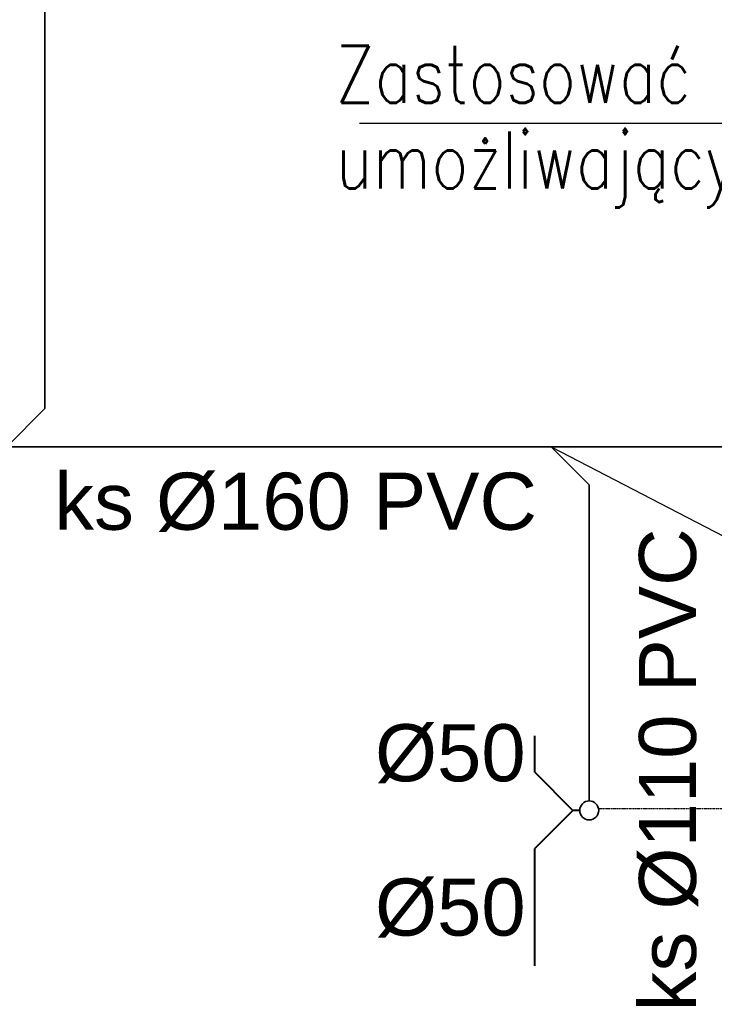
# Model space of a CAD drawing. Header units: millimetres. Extents: x 293871 to 335272, y 34548 to 100072.
# Tile 8 of 19: x 310738 to 312564, y 46711 to 49298. Entities that reach past the tile are written whole.
import ezdxf
from ezdxf import colors
from ezdxf.entities.mleader import LeaderData, LeaderLine
from ezdxf.math import Vec2, Vec3

# ---------------------------------------------------------------- set-up
doc = ezdxf.new("R2010")
doc.units = ezdxf.units.MM
doc.linetypes.add('DIVIDE', pattern=[1.25, 0.5, -0.25, 0, -0.25, 0, -0.25])
for name, color, linetype, lineweight in [('__B_OPIS', 10, 'Continuous', 25), ('IS - KS - odporowadzenie skroplin', 230, 'DIVIDE', 30), ('IS - KS - opis', 7, 'Continuous', 15), ('w_ks', 34, 'Continuous', 35), ('w_ks_proj.', 30, 'Continuous', 40)]:
    doc.layers.add(name, color=color, linetype=linetype, lineweight=lineweight)
doc.layers.add('Linie_odn', color=11, linetype='Continuous')
doc.styles.add('ARAL', font='arial.ttf', dxfattribs={"height": 20})
doc.styles.add('STYL1', font='SIMPLEX.SHX', dxfattribs={"width": 0.8})

msp = doc.modelspace()

# ---------------------------------------------------------------- linework, layer by layer
at = {"layer": 'IS - KS - odporowadzenie skroplin'}
msp.add_line((312259.66237, 47225.43726), (314550.33481, 47225.43726), dxfattribs=at)
at = {"layer": 'Linie_odn', "lineweight": -3}
msp.add_lwpolyline([(312135.15132, 48176.04499), (313257.47233, 47593.77877), (314542.54736, 47593.77877)], dxfattribs=at)
at = {"layer": 'w_ks'}
for p, q in [((310803.52414, 50845.95384), (310803.52414, 48276.04499)), ((310703.52414, 48176.04499), (310803.52414, 48276.04499)), ((307023.48783, 48176.04499), (317156.95646, 48176.04499)), ((311769.602, 48176.04499), (312135.15132, 48176.04499)), ((312135.15132, 48176.04499), (312235.15132, 48076.04499)), ((312235.15132, 47245.51708), (312235.15132, 48076.04499))]:
    msp.add_line(p, q, dxfattribs=at)
msp.add_circle((312235.15132, 47220.51708), 25, dxfattribs=at)
at = {"layer": 'w_ks_proj.'}
for p, q in [((312091.79155, 47320.54671), (312091.79155, 47416.82019)), ((312091.79155, 47320.54671), (312191.79155, 47220.54671)), ((312191.79155, 47220.54671), (312091.79155, 47120.54671)), ((312210.15133, 47220.54671), (312191.79155, 47220.54671)), ((312091.79155, 46811.86408), (312091.79155, 47120.54671))]:
    msp.add_line(p, q, dxfattribs=at)

# ---------------------------------------------------------------- texts
at = {"layer": 'IS - KS - opis', "lineweight": 18, "ltscale": 45, "style": 'ARAL'}
for s, p in [('ks Ø160 PVC  ', (310828.44174, 47957.84072)), ('Ø50', (311671.9628, 47296.9485)), ('Ø50', (311671.9628, 46891.55867))]:
    msp.add_text(s, height=150, dxfattribs=at).set_placement(p)
msp.add_text('ks Ø110 PVC  ', height=150, rotation=90, dxfattribs=at).set_placement((312515.9219, 46692.25294))

# ---------------------------------------------------------------- leaders
at = {"layer": '__B_OPIS'}
ml = msp.add_multileader_mtext('Standard', dxfattribs=at)
ml.set_content('{\\Fsimplex.shx|c1;Zastosować trójnik systemowy\\Pumożliwający podłączenie zmywarki}', color=256, style='STYL1')
ml.set_leader_properties(color=256)
ml.build(insert=Vec2(0, 0))
ml.multileader.update_dxf_attribs({"has_text_frame": 1, "text_left_attachment_type": 6, "text_right_attachment_type": 6, "text_top_attachment_type": 0, "text_bottom_attachment_type": 0, "dogleg_length": 0.1, "arrow_head_size": 100})
ctx = ml.context
ctx.base_point, ctx.char_height, ctx.arrow_head_size, ctx.landing_gap_size, ctx.plane_origin = Vec3(311468.09033, 49025.61295), 150, 100, 100, Vec3(246592.25839, 91101.6675)
ctx.left_attachment, ctx.right_attachment, ctx.attachment_type = 6, 6, 2
notes = []
notes.append((ctx, [(0, (1, 1, 0), (314896.76176, 49025.61295), (-1, 0), 0.1, [(0, [(315645.53742, 48932.0037)], 256, [])])]))
ctx.mtext.insert, ctx.mtext.line_spacing_factor, ctx.mtext.flow_direction = Vec3(311568.09033, 49229.18438), 0.9, 5
for ctx, leaders in notes:
    for number, flags, end, landing, length, lines in leaders:
        leader = LeaderData()
        leader.index, (leader.has_last_leader_line, leader.has_dogleg_vector, leader.attachment_direction) = number, flags
        leader.last_leader_point, leader.dogleg_vector, leader.dogleg_length = Vec3(end), Vec3(landing), length
        for number, points, colour, breaks in lines:
            line = LeaderLine()
            line.index, line.vertices, line.color, line.breaks = number, Vec3.list(points), colors.encode_raw_color(colour), breaks
            leader.lines.append(line)
        ctx.leaders.append(leader)

doc.saveas('drawing.dxf')
